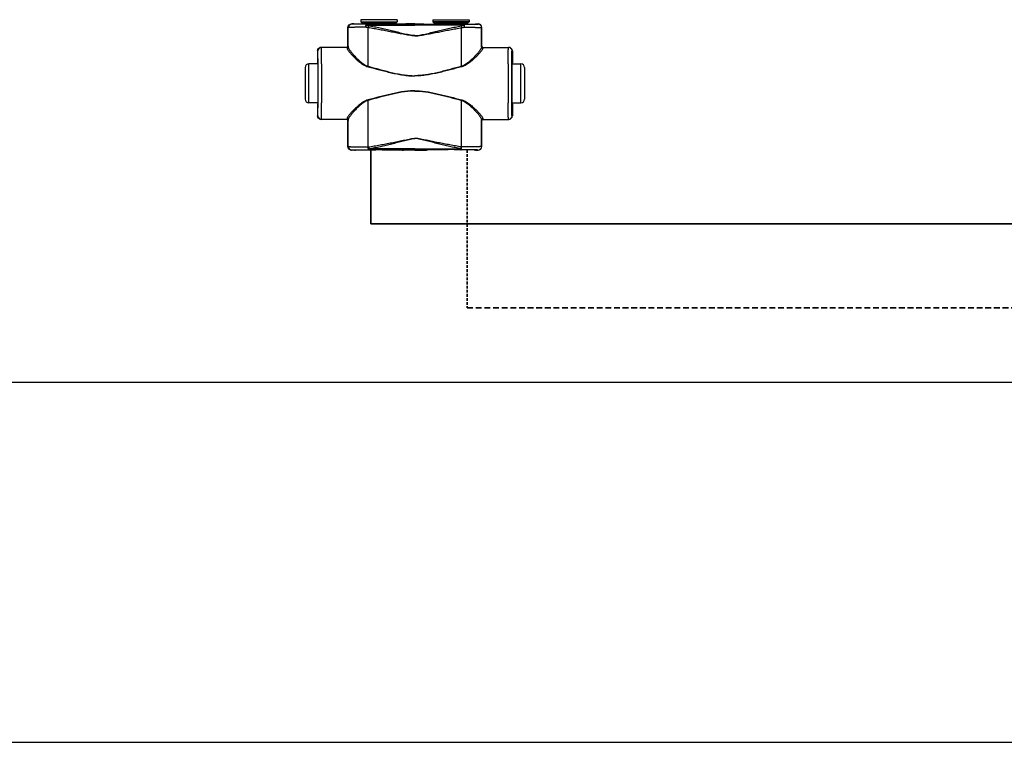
# Model space of a CAD drawing. Header units: millimetres. Extents: x 14365 to 105143, y -126377 to -22383.
# Tile 165 of 191: x 77906 to 78590, y -123757 to -123255. Entities that reach past the tile are written whole.
import ezdxf

# ---------------------------------------------------------------- set-up
doc = ezdxf.new("R2010")
doc.units = ezdxf.units.MM
doc.linetypes.add('VERDECKT', pattern=[9.525, 6.35, -3.175])
doc.linetypes.add('ČÁRKOVANÁ', pattern=[0.75, 0.5, -0.25])
for name, color, linetype, lineweight in [('UT_POTRUBI - PŘÍVOD', 1, 'Continuous', 35), ('UT_POTRUBI - ZPÁTEČKA', 5, 'ČÁRKOVANÁ', 35), ('UT_SCHÉMA_PŘÍVOD', 10, 'Continuous', 35), ('UT_SCHÉMA_ZPÁTEČKA', 172, 'VERDECKT', 35)]:
    doc.layers.add(name, color=color, linetype=linetype, lineweight=lineweight)

msp = doc.modelspace()

# ---------------------------------------------------------------- linework, layer by layer
at = {"color": 0, "linetype": 'Continuous'}
for p, q in [((78136.92, -123258.5), (78136.79, -123258.37)), ((78138.44, -123258.37), (78136.79, -123258.37)), ((78138.79, -123258.48), (78138.44, -123258.37)), ((78168.39, -123255.47), (78143.19, -123255.47)), ((78143.19, -123255.47), (78143.19, -123256.87)), ((78143.19, -123256.87), (78144.15, -123257.83)), ((78143.19, -123256.87), (78168.39, -123256.87)), ((78144.15, -123257.83), (78167.44, -123257.83)), ((78144.29, -123258.18), (78167.29, -123258.18)), ((78144.29, -123258.18), (78144.29, -123258.54)), ((78151.94, -123258.57), (78147.09, -123258.57)), ((78147.09, -123259.26), (78147.09, -123258.57)), ((78147.09, -123259.26), (78180.79, -123259.26)), ((78180.79, -123258.57), (78159.65, -123258.57)), ((78167.29, -123258.18), (78167.29, -123258.54)), ((78168.39, -123256.87), (78167.44, -123257.83)), ((78168.39, -123255.47), (78168.39, -123256.87)), ((78174.54, -123258.37), (78172.79, -123258.48)), ((78180.79, -123258.37), (78174.54, -123258.37)), ((78180.79, -123258.37), (78187.04, -123258.37)), ((78180.79, -123258.57), (78201.94, -123258.57)), ((78214.49, -123259.26), (78180.79, -123259.26)), ((78187.04, -123258.37), (78188.79, -123258.48)), ((78193.19, -123255.47), (78218.39, -123255.47)), ((78193.19, -123255.47), (78193.19, -123256.87)), ((78218.39, -123256.87), (78193.19, -123256.87)), ((78193.19, -123256.87), (78194.15, -123257.83)), ((78217.44, -123257.83), (78194.15, -123257.83)), ((78217.29, -123258.18), (78194.29, -123258.18)), ((78194.29, -123258.18), (78194.29, -123258.54)), ((78209.65, -123258.57), (78214.49, -123258.57)), ((78214.49, -123259.26), (78214.49, -123258.57)), ((78217.29, -123258.18), (78217.29, -123258.54)), ((78218.39, -123256.87), (78217.44, -123257.83)), ((78218.39, -123255.47), (78218.39, -123256.87)), ((78222.79, -123258.48), (78223.14, -123258.37)), ((78223.14, -123258.37), (78224.79, -123258.37)), ((78224.67, -123258.5), (78224.79, -123258.37)), ((78134.42, -123261), (78134.29, -123260.87)), ((78134.29, -123273.87), (78134.29, -123260.87)), ((78227.17, -123261), (78227.29, -123260.87)), ((78227.29, -123273.87), (78227.29, -123260.87)), ((78113.3, -123277.17), (78113.09, -123277.17)), ((78113.09, -123277.17), (78113.09, -123285.32)), ((78133.6, -123274.67), (78115.59, -123274.67)), ((78134.29, -123273.87), (78134.4, -123273.87)), ((78227.29, -123273.87), (78227.19, -123273.87)), ((78227.99, -123274.67), (78245.99, -123274.67)), ((78248.28, -123277.17), (78248.49, -123277.17)), ((78248.49, -123277.17), (78248.49, -123285.32)), ((78113.34, -123286.17), (78107.09, -123286.17)), ((78107.09, -123313.17), (78107.09, -123286.17)), ((78113.09, -123285.32), (78113.3, -123285.67)), ((78113.49, -123285.69), (78113.49, -123285.67)), ((78248.1, -123285.69), (78248.1, -123285.67)), ((78248.25, -123286.17), (78254.49, -123286.17)), ((78248.49, -123285.32), (78248.28, -123285.67)), ((78254.49, -123313.17), (78254.49, -123286.17)), ((78104.59, -123288.67), (78104.59, -123310.67)), ((78256.99, -123288.67), (78256.99, -123310.67)), ((78113.34, -123313.17), (78107.09, -123313.17)), ((78113.3, -123313.67), (78113.09, -123314.02)), ((78113.09, -123314.02), (78113.09, -123322.17)), ((78113.49, -123313.68), (78113.49, -123313.66)), ((78248.1, -123313.68), (78248.1, -123313.66)), ((78248.25, -123313.17), (78254.49, -123313.17)), ((78248.28, -123313.67), (78248.49, -123314.02)), ((78248.49, -123314.02), (78248.49, -123322.17)), ((78113.09, -123322.17), (78113.3, -123322.17)), ((78133.6, -123324.67), (78115.59, -123324.67)), ((78134.4, -123325.47), (78134.29, -123325.47)), ((78134.29, -123343.57), (78134.29, -123325.47)), ((78227.19, -123325.47), (78227.29, -123325.47)), ((78227.29, -123343.57), (78227.29, -123325.47)), ((78227.99, -123324.67), (78245.99, -123324.67)), ((78248.49, -123322.17), (78248.28, -123322.17)), ((78134.29, -123343.57), (78134.41, -123343.46)), ((78136.79, -123346.07), (78136.91, -123345.96)), ((78138.44, -123346.07), (78136.79, -123346.07)), ((78138.79, -123345.97), (78138.44, -123346.07)), ((78148.34, -123343.83), (78148.52, -123343.83)), ((78148.66, -123345.89), (78148.84, -123345.89)), ((78180.79, -123345.14), (78148.84, -123345.14)), ((78148.84, -123345.89), (78148.84, -123345.14)), ((78148.84, -123345.89), (78150.1, -123345.89)), ((78161.49, -123345.89), (78180.79, -123345.89)), ((78174.54, -123346.07), (78172.79, -123345.97)), ((78180.79, -123346.07), (78174.54, -123346.07)), ((78180.79, -123345.14), (78212.75, -123345.14)), ((78200.1, -123345.89), (78180.79, -123345.89)), ((78180.79, -123346.07), (78187.04, -123346.07)), ((78187.04, -123346.07), (78188.79, -123345.97)), ((78212.75, -123345.89), (78211.49, -123345.89)), ((78212.75, -123345.89), (78212.75, -123345.14)), ((78212.93, -123345.89), (78212.75, -123345.89)), ((78213.25, -123343.83), (78213.07, -123343.83)), ((78222.79, -123345.97), (78223.14, -123346.07)), ((78223.14, -123346.07), (78224.79, -123346.07)), ((78224.79, -123346.07), (78224.68, -123345.96)), ((78227.29, -123343.57), (78227.18, -123343.46))]:
    msp.add_line(p, q, dxfattribs=at)
at = {"ltscale": 8}
for p, q in [((31841.29, -123507.19), (105085.12, -123507.19)), ((31841.29, -123757.19), (105085.12, -123757.19))]:
    msp.add_line(p, q, dxfattribs=at)
at = {"color": 0, "linetype": 'Continuous'}
for centre, radius, start, end in [((78136.92, -123261), 2.5, 90.00246, 179.99754), ((78143.79, -123258.18), 0.5, 0, 45), ((78167.79, -123258.18), 0.5, 135, 180), ((78193.79, -123258.18), 0.5, 0, 45), ((78217.79, -123258.18), 0.5, 135, 180), ((78224.67, -123261), 2.5, 0.00246, 89.99754), ((78115.8, -123277.17), 2.5, 90.00225, 180.00111), ((78133.6, -123273.87), 0.8, 270.0036, 359.99724), ((78227.99, -123273.87), 0.8, 180.00276, 269.9964), ((78245.78, -123277.17), 2.5, 359.99889, 89.99775), ((78107.09, -123288.67), 2.5, 90, 180), ((75673.63, -123299.67), 2442.41, 359.68325, 0.31675), ((80687.95, -123299.67), 2442.41, 179.68325, 180.31675), ((78254.49, -123288.67), 2.5, 0, 90), ((78107.09, -123310.67), 2.5, 180, 270), ((78254.49, -123310.67), 2.5, 270, 0), ((78115.8, -123322.17), 2.5, 179.99889, 269.99775), ((78133.6, -123325.47), 0.8, 0.00276, 89.9964), ((78227.99, -123325.47), 0.8, 90.0036, 179.99724), ((78245.78, -123322.17), 2.5, 270.00225, 0.00111), ((78136.91, -123343.46), 2.5, 180.00246, 269.99754), ((78224.68, -123343.46), 2.5, 270.00246, 359.99754)]:
    msp.add_arc(centre, radius, start, end, dxfattribs=at)
at = {"color": 0, "linetype": 'Continuous', "extrusion": (0, 0, -1)}
for centre, major_axis, ratio, start_param, end_param in [((78136.79, -123260.87), (-1.77, 1.77), 0.999973, -0.785384, 0.785384), ((78155.79, -123258.48), (-17, 0), 0.005236, 4.941076, 6.283185), ((78155.79, -123258.48), (-17, 0), 0.005236, 3.141593, 4.483702), ((78115.59, -123277.17), (-2.5, 0), 0.999945, 0, 1.570796), ((78133.49, -123273.87), (-0.8, 0), 0.999986, -3.141593, -1.659157), ((78113.3, -123299.67), (0, 14), 0.010472, 0, 3.141593), ((78115.59, -123322.17), (-2.5, 0), 0.999945, -1.570796, 0), ((78133.49, -123325.47), (0.8, 0), 0.999986, -1.395381, 0), ((78136.79, -123343.57), (1.77, 1.77), 0.999973, -3.926977, -2.356208), ((78155.79, -123345.97), (-17, 0), 0.005236, 0, 1.229157), ((78155.79, -123345.97), (-17, 0), 0.005236, 1.912436, 3.141593)]:
    msp.add_ellipse(centre, major_axis=major_axis, ratio=ratio, start_param=start_param, end_param=end_param, dxfattribs=at)
at = {"color": 0, "linetype": 'Continuous'}
for centre, major_axis, ratio, start_param, end_param in [((78205.79, -123258.48), (17, 0), 0.005236, 3.141593, 4.483702), ((78205.79, -123258.48), (17, 0), 0.005236, 4.941076, 6.283185), ((78224.79, -123260.87), (1.77, 1.77), 0.999973, -0.785384, 0.785384), ((78228.09, -123273.87), (0.8, 0), 0.999986, -3.141593, -1.659157), ((78245.99, -123277.17), (2.5, 0), 0.999945, 0, 1.570796), ((78248.28, -123299.67), (0, 14), 0.010472, 0, 3.141593), ((78228.09, -123325.47), (-0.8, 0), 0.999986, -1.395381, 0), ((78245.99, -123322.17), (2.5, 0), 0.999945, -1.570796, 0), ((78205.79, -123345.97), (17, 0), 0.005236, 1.912436, 3.141593), ((78205.79, -123345.97), (17, 0), 0.005236, 0, 1.229157), ((78224.79, -123343.57), (-1.77, 1.77), 0.999973, -3.926977, -2.356208)]:
    msp.add_ellipse(centre, major_axis=major_axis, ratio=ratio, start_param=start_param, end_param=end_param, dxfattribs=at)
for points, knots in [([(78147.09, -123258.57), (78146.39, -123258.56), (78145.03, -123258.56), (78143.37, -123258.56), (78142.13, -123258.55), (78141.28, -123258.55), (78140.5, -123258.54), (78139.78, -123258.54), (78139.14, -123258.54), (78138.57, -123258.53), (78138.09, -123258.53), (78137.73, -123258.52), (78137.49, -123258.52), (78137.35, -123258.51), (78137.22, -123258.51), (78137.12, -123258.51), (78137.04, -123258.51), (78137, -123258.5), (78136.97, -123258.5), (78136.95, -123258.5), (78136.93, -123258.5), (78136.92, -123258.5), (78136.92, -123258.5), (78136.92, -123258.5)], [0, 0, 0, 0, 0.207653, 0.400343, 0.489423, 0.572844, 0.650059, 0.720565, 0.783909, 0.839692, 0.887568, 0.927242, 0.943927, 0.958477, 0.970869, 0.981088, 0.989117, 0.992306, 0.994945, 0.997032, 0.998568, 0.999554, 1, 1, 1, 1]), ([(78147.09, -123258.57), (78147, -123258.57), (78146.9, -123258.68), (78146.82, -123258.81), (78146.75, -123258.96), (78146.68, -123259.19), (78146.6, -123259.5), (78146.54, -123259.86), (78146.5, -123260.26), (78146.48, -123260.54), (78146.48, -123260.68)], [0, 0, 0, 0, 0.117156, 0.161001, 0.211236, 0.330442, 0.472834, 0.634922, 0.812344, 1, 1, 1, 1]), ([(78147.09, -123259.26), (78146.97, -123259.47), (78146.74, -123259.93), (78146.56, -123260.42), (78146.48, -123260.68)], [0, 0, 0, 0, 0.464895, 1, 1, 1, 1]), ([(78148.67, -123259.71), (78148.53, -123259.68), (78148, -123259.56), (78147.48, -123259.4), (78147.09, -123259.26)], [0, 0, 0, 0, 0.253704, 1, 1, 1, 1]), ([(78148.67, -123259.71), (78148.6, -123259.91), (78148.48, -123260.35), (78148.39, -123260.8), (78148.34, -123261.04)], [0, 0, 0, 0, 0.464569, 1, 1, 1, 1]), ([(78180.79, -123266.5), (78180.79, -123266.5), (78180.45, -123266.5), (78179.76, -123266.48), (78178.39, -123266.34), (78176.69, -123266.06), (78174.66, -123265.64), (78172.65, -123265.18), (78170.64, -123264.71), (78167.97, -123264.07), (78164.64, -123263.27), (78160.64, -123262.33), (78156.65, -123261.41), (78152.66, -123260.53), (78150, -123259.98), (78148.67, -123259.71)], [0.499995, 0.499995, 0.499995, 0.499995, 0.4999958, 0.5157333, 0.5314718, 0.5629204, 0.5943483, 0.6257534, 0.6571339, 0.6884877, 0.7511054, 0.813586, 0.8759088, 0.9380534, 1, 1, 1, 1]), ([(78159.65, -123258.57), (78159.01, -123258.57), (78157.73, -123258.59), (78155.79, -123258.61), (78153.86, -123258.59), (78152.58, -123258.57), (78151.94, -123258.57)], [0, 0, 0, 0, 0.248355, 0.5, 0.751645, 1, 1, 1, 1]), ([(78180.79, -123266.5), (78180.79, -123266.5), (78181.14, -123266.5), (78181.83, -123266.48), (78183.2, -123266.34), (78184.9, -123266.06), (78186.92, -123265.64), (78188.94, -123265.18), (78190.95, -123264.71), (78193.62, -123264.07), (78196.95, -123263.27), (78200.95, -123262.33), (78204.94, -123261.41), (78208.93, -123260.53), (78211.59, -123259.98), (78212.92, -123259.71)], [0.499995, 0.499995, 0.499995, 0.499995, 0.4999958, 0.5157333, 0.5314718, 0.5629204, 0.5943483, 0.6257534, 0.6571339, 0.6884877, 0.7511054, 0.813586, 0.8759088, 0.9380534, 1, 1, 1, 1]), ([(78201.94, -123258.57), (78202.58, -123258.57), (78203.86, -123258.59), (78205.79, -123258.61), (78207.73, -123258.59), (78209.01, -123258.57), (78209.65, -123258.57)], [0, 0, 0, 0, 0.248355, 0.5, 0.751645, 1, 1, 1, 1]), ([(78212.92, -123259.71), (78213.06, -123259.68), (78213.59, -123259.56), (78214.11, -123259.4), (78214.49, -123259.26)], [0, 0, 0, 0, 0.253704, 1, 1, 1, 1]), ([(78212.92, -123259.71), (78212.99, -123259.91), (78213.11, -123260.35), (78213.2, -123260.8), (78213.25, -123261.04)], [0, 0, 0, 0, 0.464569, 1, 1, 1, 1]), ([(78214.49, -123258.57), (78215.2, -123258.56), (78216.56, -123258.56), (78218.22, -123258.56), (78219.46, -123258.55), (78220.3, -123258.55), (78221.09, -123258.54), (78221.8, -123258.54), (78222.45, -123258.54), (78223.01, -123258.53), (78223.5, -123258.53), (78223.85, -123258.52), (78224.09, -123258.52), (78224.24, -123258.51), (78224.37, -123258.51), (78224.47, -123258.51), (78224.55, -123258.51), (78224.59, -123258.5), (78224.62, -123258.5), (78224.64, -123258.5), (78224.66, -123258.5), (78224.67, -123258.5), (78224.67, -123258.5), (78224.67, -123258.5)], [0, 0, 0, 0, 0.207653, 0.400343, 0.489423, 0.572844, 0.650059, 0.720565, 0.783909, 0.839692, 0.887568, 0.927242, 0.943927, 0.958477, 0.970869, 0.981088, 0.989117, 0.992306, 0.994945, 0.997032, 0.998568, 0.999554, 1, 1, 1, 1]), ([(78214.49, -123258.57), (78214.58, -123258.57), (78214.69, -123258.68), (78214.76, -123258.81), (78214.83, -123258.96), (78214.91, -123259.19), (78214.98, -123259.5), (78215.04, -123259.86), (78215.09, -123260.26), (78215.1, -123260.54), (78215.11, -123260.68)], [0, 0, 0, 0, 0.117156, 0.161001, 0.211236, 0.330442, 0.472834, 0.634922, 0.812344, 1, 1, 1, 1]), ([(78214.49, -123259.26), (78214.62, -123259.47), (78214.85, -123259.93), (78215.03, -123260.42), (78215.11, -123260.68)], [0, 0, 0, 0, 0.464895, 1, 1, 1, 1]), ([(78146.48, -123260.68), (78145.64, -123260.69), (78144.04, -123260.7), (78142.07, -123260.72), (78140.6, -123260.74), (78139.6, -123260.76), (78138.67, -123260.77), (78137.82, -123260.79), (78137.06, -123260.81), (78136.39, -123260.84), (78135.81, -123260.86), (78135.39, -123260.88), (78135.1, -123260.9), (78134.93, -123260.91), (78134.78, -123260.93), (78134.65, -123260.94), (78134.56, -123260.95), (78134.48, -123260.97), (78134.44, -123260.98), (78134.42, -123260.99), (78134.42, -123261)], [0, 0, 0, 0, 0.207034, 0.39928, 0.488214, 0.57154, 0.648707, 0.71921, 0.782588, 0.838437, 0.886403, 0.926186, 0.942933, 0.957549, 0.970012, 0.98031, 0.988432, 0.994377, 0.998178, 1, 1, 1, 1]), ([(78134.43, -123274.41), (78134.43, -123273.29), (78134.42, -123268.82), (78134.42, -123264.35), (78134.42, -123261)], [0, 0, 0, 0, 0.250733, 1, 1, 1, 1]), ([(78148.34, -123261.04), (78148.18, -123261.02), (78147.56, -123260.93), (78146.94, -123260.8), (78146.48, -123260.68)], [0, 0, 0, 0, 0.252579, 1, 1, 1, 1]), ([(78180.79, -123266.68), (78180.79, -123266.68), (78180.1, -123266.68), (78178.72, -123266.6), (78176.67, -123266.32), (78174.64, -123265.97), (78171.93, -123265.47), (78168.55, -123264.8), (78164.5, -123264.01), (78160.46, -123263.22), (78156.42, -123262.46), (78152.38, -123261.73), (78149.69, -123261.27), (78148.34, -123261.04)], [0.5000015, 0.5000015, 0.5000015, 0.5000015, 0.500002, 0.5313979, 0.5627848, 0.5941575, 0.6255147, 0.6881766, 0.7507583, 0.8132458, 0.8756245, 0.9378805, 1, 1, 1, 1]), ([(78148.36, -123287.82), (78148.36, -123285.58), (78148.35, -123276.65), (78148.35, -123267.73), (78148.34, -123261.04)], [0, 0, 0, 0, 0.250952, 1, 1, 1, 1]), ([(78180.79, -123266.68), (78180.79, -123266.68), (78181.48, -123266.68), (78182.86, -123266.6), (78184.91, -123266.32), (78186.95, -123265.97), (78189.66, -123265.47), (78193.04, -123264.8), (78197.09, -123264.01), (78201.13, -123263.22), (78205.17, -123262.46), (78209.21, -123261.73), (78211.9, -123261.27), (78213.25, -123261.04)], [0.5000015, 0.5000015, 0.5000015, 0.5000015, 0.500002, 0.5313979, 0.5627848, 0.5941575, 0.6255147, 0.6881766, 0.7507583, 0.8132458, 0.8756245, 0.9378805, 1, 1, 1, 1]), ([(78213.23, -123287.82), (78213.23, -123285.58), (78213.24, -123276.65), (78213.24, -123267.73), (78213.25, -123261.04)], [0, 0, 0, 0, 0.250952, 1, 1, 1, 1]), ([(78213.25, -123261.04), (78213.41, -123261.02), (78214.03, -123260.93), (78214.65, -123260.8), (78215.11, -123260.68)], [0, 0, 0, 0, 0.252579, 1, 1, 1, 1]), ([(78215.11, -123260.68), (78215.94, -123260.69), (78217.55, -123260.7), (78219.52, -123260.72), (78220.98, -123260.74), (78221.99, -123260.76), (78222.92, -123260.77), (78223.77, -123260.79), (78224.53, -123260.81), (78225.2, -123260.84), (78225.78, -123260.86), (78226.2, -123260.88), (78226.49, -123260.9), (78226.66, -123260.91), (78226.81, -123260.93), (78226.94, -123260.94), (78227.03, -123260.95), (78227.1, -123260.97), (78227.15, -123260.98), (78227.17, -123260.99), (78227.17, -123261)], [0, 0, 0, 0, 0.207034, 0.39928, 0.488214, 0.57154, 0.648707, 0.71921, 0.782588, 0.838437, 0.886403, 0.926186, 0.942933, 0.957549, 0.970012, 0.98031, 0.988432, 0.994377, 0.998178, 1, 1, 1, 1]), ([(78227.16, -123274.41), (78227.16, -123273.29), (78227.17, -123268.82), (78227.17, -123264.35), (78227.17, -123261)], [0, 0, 0, 0, 0.250733, 1, 1, 1, 1]), ([(78113.49, -123285.67), (78113.48, -123285.04), (78113.47, -123283.85), (78113.46, -123282.41), (78113.44, -123281.36), (78113.43, -123280.65), (78113.42, -123280.01), (78113.41, -123279.43), (78113.39, -123278.91), (78113.38, -123278.46), (78113.37, -123278.08), (78113.36, -123277.8), (78113.35, -123277.61), (78113.34, -123277.5), (78113.34, -123277.4), (78113.33, -123277.32), (78113.32, -123277.26), (78113.32, -123277.21), (78113.31, -123277.19), (78113.31, -123277.17), (78113.3, -123277.17)], [0, 0, 0, 0, 0.221931, 0.420259, 0.509783, 0.592499, 0.668149, 0.736495, 0.797321, 0.850436, 0.895675, 0.932895, 0.948462, 0.961984, 0.973451, 0.982856, 0.990196, 0.99547, 0.998697, 1, 1, 1, 1]), ([(78116, -123286.17), (78116, -123285.33), (78115.99, -123283.74), (78115.97, -123281.8), (78115.95, -123280.38), (78115.94, -123279.43), (78115.93, -123278.55), (78115.92, -123277.76), (78115.9, -123277.06), (78115.89, -123276.44), (78115.88, -123275.92), (78115.87, -123275.54), (78115.86, -123275.28), (78115.85, -123275.12), (78115.84, -123274.99), (78115.83, -123274.88), (78115.83, -123274.79), (78115.82, -123274.73), (78115.81, -123274.69), (78115.81, -123274.68), (78115.81, -123274.67), (78115.8, -123274.67)], [0, 0, 0, 0, 0.218984, 0.416191, 0.505653, 0.588551, 0.664564, 0.733396, 0.794781, 0.848478, 0.894279, 0.932006, 0.947796, 0.961515, 0.973152, 0.982695, 0.990138, 0.995479, 0.998726, 0.999584, 1, 1, 1, 1]), ([(78133.6, -123274.67), (78133.6, -123274.67), (78133.6, -123274.68), (78133.6, -123274.68), (78133.6, -123274.69), (78133.61, -123274.72), (78133.61, -123274.75), (78133.61, -123274.81), (78133.62, -123274.88), (78133.62, -123274.97), (78133.62, -123275.08), (78133.63, -123275.15), (78133.63, -123275.19)], [0, 0, 0, 0, 0.005122, 0.017304, 0.037118, 0.064661, 0.143035, 0.252499, 0.393016, 0.564526, 0.766907, 1, 1, 1, 1]), ([(78134.43, -123274.41), (78134.43, -123274.51), (78134.38, -123274.72), (78134.21, -123274.98), (78133.94, -123275.15), (78133.73, -123275.19), (78133.63, -123275.19)], [0, 0, 0, 0, 0.247572, 0.496581, 0.747591, 1, 1, 1, 1]), ([(78133.63, -123275.19), (78133.63, -123275.26), (78133.65, -123275.4), (78133.72, -123275.62), (78133.83, -123275.87), (78134.04, -123276.26), (78134.4, -123276.8), (78134.93, -123277.5), (78135.57, -123278.29), (78136.61, -123279.47), (78138.11, -123281.05), (78140.15, -123283.02), (78142.06, -123284.66), (78143.76, -123285.92), (78145.62, -123287.13), (78147.16, -123287.86), (78148.25, -123288.15)], [0, 0, 0, 0, 0.009694, 0.02127, 0.034861, 0.050494, 0.087694, 0.13227, 0.183417, 0.240322, 0.368483, 0.511765, 0.666448, 0.747227, 0.829948, 1, 1, 1, 1]), ([(78134.4, -123273.87), (78134.4, -123273.87), (78134.4, -123273.88), (78134.4, -123273.88), (78134.4, -123273.89), (78134.41, -123273.92), (78134.41, -123273.96), (78134.41, -123274.01), (78134.42, -123274.09), (78134.42, -123274.18), (78134.42, -123274.29), (78134.43, -123274.37), (78134.43, -123274.41)], [0, 0, 0, 0, 0.005057, 0.017214, 0.037015, 0.06455, 0.142921, 0.252392, 0.392925, 0.564459, 0.766871, 1, 1, 1, 1]), ([(78134.43, -123274.41), (78134.43, -123274.48), (78134.45, -123274.62), (78134.52, -123274.86), (78134.62, -123275.11), (78134.82, -123275.52), (78135.15, -123276.08), (78135.65, -123276.81), (78136.26, -123277.62), (78137.24, -123278.83), (78138.65, -123280.45), (78140.58, -123282.47), (78142.4, -123284.16), (78144.01, -123285.48), (78145.79, -123286.74), (78147.29, -123287.51), (78148.36, -123287.82)], [0, 0, 0, 0, 0.010286, 0.022433, 0.036551, 0.052653, 0.090607, 0.135698, 0.187142, 0.244158, 0.372094, 0.514728, 0.6685, 0.748767, 0.830965, 1, 1, 1, 1]), ([(78227.16, -123274.41), (78227.16, -123274.48), (78227.14, -123274.62), (78227.07, -123274.86), (78226.97, -123275.11), (78226.77, -123275.52), (78226.43, -123276.08), (78225.93, -123276.81), (78225.33, -123277.62), (78224.35, -123278.83), (78222.93, -123280.45), (78221, -123282.47), (78219.19, -123284.16), (78217.57, -123285.48), (78215.8, -123286.74), (78214.3, -123287.51), (78213.23, -123287.82)], [0, 0, 0, 0, 0.010286, 0.022433, 0.036551, 0.052653, 0.090607, 0.135698, 0.187142, 0.244158, 0.372094, 0.514728, 0.6685, 0.748767, 0.830965, 1, 1, 1, 1]), ([(78227.96, -123275.19), (78227.96, -123275.26), (78227.94, -123275.4), (78227.87, -123275.62), (78227.76, -123275.87), (78227.55, -123276.26), (78227.19, -123276.8), (78226.66, -123277.5), (78226.02, -123278.29), (78224.98, -123279.47), (78223.48, -123281.05), (78221.44, -123283.02), (78219.53, -123284.66), (78217.83, -123285.92), (78215.97, -123287.13), (78214.43, -123287.86), (78213.34, -123288.15)], [0, 0, 0, 0, 0.009694, 0.02127, 0.034861, 0.050494, 0.087694, 0.13227, 0.183417, 0.240322, 0.368483, 0.511765, 0.666448, 0.747227, 0.829948, 1, 1, 1, 1]), ([(78227.19, -123273.87), (78227.19, -123273.87), (78227.19, -123273.88), (78227.19, -123273.88), (78227.18, -123273.89), (78227.18, -123273.92), (78227.18, -123273.96), (78227.18, -123274.01), (78227.17, -123274.09), (78227.17, -123274.18), (78227.17, -123274.29), (78227.16, -123274.37), (78227.16, -123274.41)], [0, 0, 0, 0, 0.005057, 0.017214, 0.037015, 0.06455, 0.142921, 0.252392, 0.392925, 0.564459, 0.766871, 1, 1, 1, 1]), ([(78227.16, -123274.41), (78227.16, -123274.51), (78227.2, -123274.72), (78227.38, -123274.98), (78227.65, -123275.15), (78227.86, -123275.19), (78227.96, -123275.19)], [0, 0, 0, 0, 0.247572, 0.496581, 0.747591, 1, 1, 1, 1]), ([(78227.99, -123274.67), (78227.99, -123274.67), (78227.99, -123274.68), (78227.99, -123274.68), (78227.98, -123274.69), (78227.98, -123274.72), (78227.98, -123274.75), (78227.98, -123274.81), (78227.97, -123274.88), (78227.97, -123274.97), (78227.97, -123275.08), (78227.96, -123275.15), (78227.96, -123275.19)], [0, 0, 0, 0, 0.005122, 0.017304, 0.037118, 0.064661, 0.143035, 0.252499, 0.393016, 0.564526, 0.766907, 1, 1, 1, 1]), ([(78245.59, -123286.17), (78245.59, -123285.33), (78245.6, -123283.74), (78245.62, -123281.8), (78245.63, -123280.38), (78245.65, -123279.43), (78245.66, -123278.55), (78245.67, -123277.76), (78245.68, -123277.06), (78245.7, -123276.44), (78245.71, -123275.92), (78245.72, -123275.54), (78245.73, -123275.28), (78245.74, -123275.12), (78245.75, -123274.99), (78245.75, -123274.88), (78245.76, -123274.79), (78245.77, -123274.73), (78245.77, -123274.69), (78245.78, -123274.68), (78245.78, -123274.67), (78245.78, -123274.67)], [0, 0, 0, 0, 0.218984, 0.416191, 0.505653, 0.588551, 0.664564, 0.733396, 0.794781, 0.848478, 0.894279, 0.932006, 0.947796, 0.961515, 0.973152, 0.982695, 0.990138, 0.995479, 0.998726, 0.999584, 1, 1, 1, 1]), ([(78248.1, -123285.67), (78248.11, -123285.04), (78248.12, -123283.85), (78248.13, -123282.41), (78248.15, -123281.36), (78248.16, -123280.65), (78248.17, -123280.01), (78248.18, -123279.43), (78248.19, -123278.91), (78248.21, -123278.46), (78248.22, -123278.08), (78248.23, -123277.8), (78248.24, -123277.61), (78248.24, -123277.5), (78248.25, -123277.4), (78248.26, -123277.32), (78248.26, -123277.26), (78248.27, -123277.21), (78248.28, -123277.19), (78248.28, -123277.17), (78248.28, -123277.17)], [0, 0, 0, 0, 0.221931, 0.420259, 0.509783, 0.592499, 0.668149, 0.736495, 0.797321, 0.850436, 0.895675, 0.932895, 0.948462, 0.961984, 0.973451, 0.982856, 0.990196, 0.99547, 0.998697, 1, 1, 1, 1]), ([(78113.49, -123313.66), (78113.51, -123311.47), (78113.53, -123306.81), (78113.54, -123299.68), (78113.53, -123292.54), (78113.51, -123287.88), (78113.49, -123285.69)], [0, 0, 0, 0, 0.235226, 0.499987, 0.764754, 1, 1, 1, 1]), ([(78248.1, -123313.66), (78248.08, -123311.47), (78248.06, -123306.81), (78248.04, -123299.68), (78248.06, -123292.54), (78248.08, -123287.88), (78248.1, -123285.69)], [0, 0, 0, 0, 0.235226, 0.499987, 0.764754, 1, 1, 1, 1]), ([(78148.36, -123287.82), (78148.35, -123287.85), (78148.32, -123287.96), (78148.28, -123288.07), (78148.25, -123288.15)], [0, 0, 0, 0, 0.258378, 1, 1, 1, 1]), ([(78148.25, -123288.15), (78150.92, -123288.87), (78154.92, -123289.94), (78160.27, -123291.31), (78164.32, -123292.28), (78168.38, -123293.16), (78172.48, -123293.89), (78175.93, -123294.3), (78178.71, -123294.48), (78180.1, -123294.51), (78180.79, -123294.51), (78180.79, -123294.51)], [0, 0, 0, 0, 0.1245061, 0.1869228, 0.2494269, 0.3120016, 0.3746311, 0.4372993, 0.4686472, 0.4999998, 0.5, 0.5, 0.5, 0.5]), ([(78148.36, -123287.82), (78151.01, -123288.56), (78154.99, -123289.66), (78160.33, -123291.07), (78164.36, -123292.07), (78168.41, -123292.97), (78172.5, -123293.72), (78175.94, -123294.15), (78178.71, -123294.33), (78180.1, -123294.36), (78180.79, -123294.36), (78180.79, -123294.36)], [0, 0, 0, 0, 0.1244767, 0.1868883, 0.2493924, 0.3119715, 0.3746087, 0.437287, 0.4686409, 0.4999998, 0.5, 0.5, 0.5, 0.5]), ([(78213.23, -123287.82), (78210.58, -123288.56), (78206.59, -123289.66), (78201.26, -123291.07), (78197.23, -123292.07), (78193.18, -123292.97), (78189.09, -123293.72), (78185.64, -123294.15), (78182.88, -123294.33), (78181.49, -123294.36), (78180.79, -123294.36), (78180.79, -123294.36)], [0, 0, 0, 0, 0.1244767, 0.1868883, 0.2493924, 0.3119715, 0.3746087, 0.437287, 0.4686409, 0.4999998, 0.5, 0.5, 0.5, 0.5]), ([(78213.34, -123288.15), (78210.67, -123288.87), (78206.67, -123289.94), (78201.31, -123291.31), (78197.27, -123292.28), (78193.2, -123293.16), (78189.1, -123293.89), (78185.65, -123294.3), (78182.88, -123294.48), (78181.49, -123294.51), (78180.79, -123294.51), (78180.79, -123294.51)], [0, 0, 0, 0, 0.1245061, 0.1869228, 0.2494269, 0.3120016, 0.3746311, 0.4372993, 0.4686472, 0.4999998, 0.5, 0.5, 0.5, 0.5]), ([(78213.23, -123287.82), (78213.24, -123287.85), (78213.27, -123287.96), (78213.31, -123288.07), (78213.34, -123288.15)], [0, 0, 0, 0, 0.258378, 1, 1, 1, 1]), ([(78180.79, -123304.84), (78179.4, -123304.84), (78176.62, -123304.96), (78172.48, -123305.46), (78168.38, -123306.19), (78164.32, -123307.07), (78160.27, -123308.04), (78154.92, -123309.41), (78150.92, -123310.48), (78148.25, -123311.2)], [0.5, 0.5, 0.5, 0.5, 0.5626889, 0.6253582, 0.6879892, 0.7505657, 0.8130716, 0.8754902, 1, 1, 1, 1]), ([(78180.79, -123304.99), (78179.41, -123304.99), (78176.63, -123305.11), (78172.5, -123305.63), (78168.41, -123306.38), (78164.36, -123307.28), (78160.33, -123308.28), (78154.99, -123309.69), (78151.01, -123310.79), (78148.36, -123311.53)], [0.5, 0.5, 0.5, 0.5, 0.5627005, 0.6253799, 0.6880187, 0.7505997, 0.8131057, 0.8755193, 1, 1, 1, 1]), ([(78180.79, -123304.84), (78182.18, -123304.84), (78184.96, -123304.96), (78189.1, -123305.46), (78193.2, -123306.19), (78197.27, -123307.07), (78201.31, -123308.04), (78206.67, -123309.41), (78210.67, -123310.48), (78213.34, -123311.2)], [0.5, 0.5, 0.5, 0.5, 0.5626889, 0.6253582, 0.6879892, 0.7505657, 0.8130716, 0.8754902, 1, 1, 1, 1]), ([(78180.79, -123304.99), (78182.18, -123304.99), (78184.96, -123305.11), (78189.09, -123305.63), (78193.18, -123306.38), (78197.23, -123307.28), (78201.26, -123308.28), (78206.59, -123309.69), (78210.58, -123310.79), (78213.23, -123311.53)], [0.5, 0.5, 0.5, 0.5, 0.5627005, 0.6253799, 0.6880187, 0.7505997, 0.8131057, 0.8755193, 1, 1, 1, 1]), ([(78113.3, -123322.17), (78113.31, -123322.17), (78113.31, -123322.16), (78113.32, -123322.13), (78113.32, -123322.09), (78113.33, -123322.03), (78113.34, -123321.95), (78113.34, -123321.85), (78113.35, -123321.73), (78113.36, -123321.55), (78113.37, -123321.27), (78113.38, -123320.88), (78113.39, -123320.43), (78113.41, -123319.92), (78113.42, -123319.34), (78113.43, -123318.69), (78113.44, -123317.99), (78113.46, -123316.94), (78113.47, -123315.5), (78113.48, -123314.3), (78113.49, -123313.68)], [0, 0, 0, 0, 0.001303, 0.00453, 0.009804, 0.017144, 0.026549, 0.038016, 0.051538, 0.067105, 0.104325, 0.149564, 0.202679, 0.263505, 0.331851, 0.407501, 0.490217, 0.579741, 0.778069, 1, 1, 1, 1]), ([(78115.8, -123324.67), (78115.81, -123324.67), (78115.81, -123324.67), (78115.81, -123324.65), (78115.82, -123324.62), (78115.83, -123324.56), (78115.83, -123324.47), (78115.84, -123324.36), (78115.85, -123324.23), (78115.86, -123324.07), (78115.87, -123323.81), (78115.88, -123323.43), (78115.89, -123322.91), (78115.9, -123322.29), (78115.92, -123321.58), (78115.93, -123320.79), (78115.94, -123319.92), (78115.95, -123318.97), (78115.97, -123317.55), (78115.99, -123315.61), (78116, -123314.02), (78116, -123313.18)], [0, 0, 0, 0, 0.000416, 0.001274, 0.004521, 0.009862, 0.017305, 0.026849, 0.038485, 0.052204, 0.067994, 0.105721, 0.151522, 0.205219, 0.266604, 0.335437, 0.411449, 0.494347, 0.58381, 0.781016, 1, 1, 1, 1]), ([(78148.25, -123311.2), (78147.16, -123311.49), (78145.62, -123312.22), (78143.76, -123313.43), (78142.06, -123314.69), (78140.15, -123316.33), (78138.11, -123318.3), (78136.61, -123319.88), (78135.57, -123321.06), (78134.93, -123321.84), (78134.4, -123322.55), (78134.04, -123323.09), (78133.83, -123323.48), (78133.72, -123323.73), (78133.65, -123323.95), (78133.63, -123324.09), (78133.63, -123324.16)], [0, 0, 0, 0, 0.170052, 0.252774, 0.333553, 0.488235, 0.631517, 0.759678, 0.816583, 0.86773, 0.912306, 0.949506, 0.965139, 0.978731, 0.990306, 1, 1, 1, 1]), ([(78148.36, -123311.53), (78147.29, -123311.84), (78145.79, -123312.61), (78144.01, -123313.87), (78142.4, -123315.18), (78140.58, -123316.88), (78138.65, -123318.89), (78137.24, -123320.52), (78136.26, -123321.73), (78135.65, -123322.54), (78135.15, -123323.27), (78134.82, -123323.83), (78134.62, -123324.23), (78134.52, -123324.49), (78134.45, -123324.72), (78134.43, -123324.87), (78134.43, -123324.94)], [0, 0, 0, 0, 0.169036, 0.251233, 0.3315, 0.485272, 0.627906, 0.755842, 0.812858, 0.864302, 0.909393, 0.947347, 0.963449, 0.977567, 0.989714, 1, 1, 1, 1]), ([(78148.36, -123311.53), (78148.35, -123311.5), (78148.32, -123311.39), (78148.28, -123311.28), (78148.25, -123311.2)], [0, 0, 0, 0, 0.258378, 1, 1, 1, 1]), ([(78148.34, -123343.83), (78148.34, -123341.15), (78148.35, -123330.39), (78148.35, -123319.62), (78148.36, -123311.53)], [0, 0, 0, 0, 0.248459, 1, 1, 1, 1]), ([(78213.23, -123311.53), (78213.24, -123311.5), (78213.27, -123311.39), (78213.31, -123311.28), (78213.34, -123311.2)], [0, 0, 0, 0, 0.258378, 1, 1, 1, 1]), ([(78213.23, -123311.53), (78214.3, -123311.84), (78215.8, -123312.61), (78217.57, -123313.87), (78219.19, -123315.18), (78221, -123316.88), (78222.93, -123318.89), (78224.35, -123320.52), (78225.33, -123321.73), (78225.93, -123322.54), (78226.43, -123323.27), (78226.77, -123323.83), (78226.97, -123324.23), (78227.07, -123324.49), (78227.14, -123324.72), (78227.16, -123324.87), (78227.16, -123324.94)], [0, 0, 0, 0, 0.169036, 0.251233, 0.3315, 0.485272, 0.627906, 0.755842, 0.812858, 0.864302, 0.909393, 0.947347, 0.963449, 0.977567, 0.989714, 1, 1, 1, 1]), ([(78213.25, -123343.83), (78213.25, -123341.15), (78213.24, -123330.39), (78213.23, -123319.62), (78213.23, -123311.53)], [0, 0, 0, 0, 0.248459, 1, 1, 1, 1]), ([(78213.34, -123311.2), (78214.43, -123311.49), (78215.97, -123312.22), (78217.83, -123313.43), (78219.53, -123314.69), (78221.44, -123316.33), (78223.48, -123318.3), (78224.98, -123319.88), (78226.02, -123321.06), (78226.66, -123321.84), (78227.19, -123322.55), (78227.55, -123323.09), (78227.76, -123323.48), (78227.87, -123323.73), (78227.94, -123323.95), (78227.96, -123324.09), (78227.96, -123324.16)], [0, 0, 0, 0, 0.170052, 0.252774, 0.333553, 0.488235, 0.631517, 0.759678, 0.816583, 0.86773, 0.912306, 0.949506, 0.965139, 0.978731, 0.990306, 1, 1, 1, 1]), ([(78245.78, -123324.67), (78245.78, -123324.67), (78245.78, -123324.67), (78245.77, -123324.65), (78245.77, -123324.62), (78245.76, -123324.56), (78245.75, -123324.47), (78245.75, -123324.36), (78245.74, -123324.23), (78245.73, -123324.07), (78245.72, -123323.81), (78245.71, -123323.43), (78245.7, -123322.91), (78245.68, -123322.29), (78245.67, -123321.58), (78245.66, -123320.79), (78245.65, -123319.92), (78245.63, -123318.97), (78245.62, -123317.55), (78245.6, -123315.61), (78245.59, -123314.02), (78245.59, -123313.18)], [0, 0, 0, 0, 0.000416, 0.001274, 0.004521, 0.009862, 0.017305, 0.026849, 0.038485, 0.052204, 0.067994, 0.105721, 0.151522, 0.205219, 0.266604, 0.335437, 0.411449, 0.494347, 0.58381, 0.781016, 1, 1, 1, 1]), ([(78248.28, -123322.17), (78248.28, -123322.17), (78248.28, -123322.16), (78248.27, -123322.13), (78248.26, -123322.09), (78248.26, -123322.03), (78248.25, -123321.95), (78248.24, -123321.85), (78248.24, -123321.73), (78248.23, -123321.55), (78248.22, -123321.27), (78248.21, -123320.88), (78248.19, -123320.43), (78248.18, -123319.92), (78248.17, -123319.34), (78248.16, -123318.69), (78248.15, -123317.99), (78248.13, -123316.94), (78248.12, -123315.5), (78248.11, -123314.3), (78248.1, -123313.68)], [0, 0, 0, 0, 0.001303, 0.00453, 0.009804, 0.017144, 0.026549, 0.038016, 0.051538, 0.067105, 0.104325, 0.149564, 0.202679, 0.263505, 0.331851, 0.407501, 0.490217, 0.579741, 0.778069, 1, 1, 1, 1]), ([(78133.63, -123324.16), (78133.63, -123324.2), (78133.62, -123324.27), (78133.62, -123324.38), (78133.62, -123324.47), (78133.61, -123324.54), (78133.61, -123324.6), (78133.61, -123324.63), (78133.6, -123324.65), (78133.6, -123324.66), (78133.6, -123324.67), (78133.6, -123324.67), (78133.6, -123324.67)], [0, 0, 0, 0, 0.233093, 0.435474, 0.606984, 0.747501, 0.856965, 0.935339, 0.962882, 0.982696, 0.994878, 1, 1, 1, 1]), ([(78134.43, -123324.94), (78134.43, -123324.84), (78134.38, -123324.63), (78134.21, -123324.37), (78133.94, -123324.2), (78133.73, -123324.16), (78133.63, -123324.16)], [0, 0, 0, 0, 0.247572, 0.496581, 0.747591, 1, 1, 1, 1]), ([(78134.43, -123324.94), (78134.43, -123324.98), (78134.42, -123325.06), (78134.42, -123325.17), (78134.42, -123325.26), (78134.41, -123325.33), (78134.41, -123325.39), (78134.41, -123325.43), (78134.4, -123325.45), (78134.4, -123325.46), (78134.4, -123325.47), (78134.4, -123325.47), (78134.4, -123325.47)], [0, 0, 0, 0, 0.23313, 0.435541, 0.607074, 0.747608, 0.857079, 0.93545, 0.962985, 0.982786, 0.994943, 1, 1, 1, 1]), ([(78134.41, -123343.46), (78134.41, -123341.92), (78134.42, -123335.75), (78134.42, -123329.58), (78134.43, -123324.94)], [0, 0, 0, 0, 0.248801, 1, 1, 1, 1]), ([(78227.16, -123324.94), (78227.16, -123324.84), (78227.2, -123324.63), (78227.38, -123324.37), (78227.65, -123324.2), (78227.86, -123324.16), (78227.96, -123324.16)], [0, 0, 0, 0, 0.247572, 0.496581, 0.747591, 1, 1, 1, 1]), ([(78227.18, -123343.46), (78227.17, -123341.92), (78227.17, -123335.75), (78227.16, -123329.58), (78227.16, -123324.94)], [0, 0, 0, 0, 0.248801, 1, 1, 1, 1]), ([(78227.16, -123324.94), (78227.16, -123324.98), (78227.17, -123325.06), (78227.17, -123325.17), (78227.17, -123325.26), (78227.18, -123325.33), (78227.18, -123325.39), (78227.18, -123325.43), (78227.18, -123325.45), (78227.19, -123325.46), (78227.19, -123325.47), (78227.19, -123325.47), (78227.19, -123325.47)], [0, 0, 0, 0, 0.23313, 0.435541, 0.607074, 0.747608, 0.857079, 0.93545, 0.962985, 0.982786, 0.994943, 1, 1, 1, 1]), ([(78227.96, -123324.16), (78227.96, -123324.2), (78227.97, -123324.27), (78227.97, -123324.38), (78227.97, -123324.47), (78227.98, -123324.54), (78227.98, -123324.6), (78227.98, -123324.63), (78227.98, -123324.65), (78227.99, -123324.66), (78227.99, -123324.67), (78227.99, -123324.67), (78227.99, -123324.67)], [0, 0, 0, 0, 0.233093, 0.435474, 0.606984, 0.747501, 0.856965, 0.935339, 0.962882, 0.982696, 0.994878, 1, 1, 1, 1]), ([(78148.52, -123343.83), (78149.86, -123343.61), (78152.54, -123343.15), (78156.57, -123342.42), (78160.59, -123341.66), (78163.95, -123341), (78166.63, -123340.47), (78168.65, -123340.06), (78170.66, -123339.64), (78172.68, -123339.23), (78174.7, -123338.81), (78176.38, -123338.47), (78177.73, -123338.21), (78179.08, -123337.96), (78180.11, -123337.82), (78180.79, -123337.82)], [0, 0, 0, 0, 0.0621172, 0.1243716, 0.1867502, 0.2492392, 0.2805207, 0.3118245, 0.3431487, 0.3744915, 0.4058513, 0.4372266, 0.4529199, 0.4686172, 0.5, 0.5, 0.5, 0.5]), ([(78148.84, -123345.14), (78150.17, -123344.87), (78152.82, -123344.32), (78156.8, -123343.44), (78160.78, -123342.53), (78164.1, -123341.74), (78166.76, -123341.09), (78168.75, -123340.6), (78170.74, -123340.1), (78172.74, -123339.6), (78174.74, -123339.1), (78176.4, -123338.68), (78177.74, -123338.37), (78179.08, -123338.07), (78180.11, -123337.9), (78180.79, -123337.9)], [0, 0, 0, 0, 0.0619437, 0.1240868, 0.1864104, 0.2488944, 0.2801902, 0.3115184, 0.3428764, 0.3742614, 0.4056711, 0.4371032, 0.4528275, 0.4685577, 0.5, 0.5, 0.5, 0.5]), ([(78213.07, -123343.83), (78211.73, -123343.61), (78209.05, -123343.15), (78205.02, -123342.42), (78201, -123341.66), (78197.64, -123341), (78194.96, -123340.47), (78192.94, -123340.06), (78190.93, -123339.64), (78188.91, -123339.23), (78186.89, -123338.81), (78185.21, -123338.47), (78183.86, -123338.21), (78182.51, -123337.96), (78181.48, -123337.82), (78180.79, -123337.82)], [0, 0, 0, 0, 0.0621172, 0.1243716, 0.1867502, 0.2492392, 0.2805207, 0.3118245, 0.3431487, 0.3744915, 0.4058513, 0.4372266, 0.4529199, 0.4686172, 0.5, 0.5, 0.5, 0.5]), ([(78212.75, -123345.14), (78211.42, -123344.87), (78208.77, -123344.32), (78204.79, -123343.44), (78200.81, -123342.53), (78197.49, -123341.74), (78194.83, -123341.09), (78192.84, -123340.6), (78190.84, -123340.1), (78188.85, -123339.6), (78186.85, -123339.1), (78185.19, -123338.68), (78183.85, -123338.37), (78182.51, -123338.07), (78181.48, -123337.9), (78180.79, -123337.9)], [0, 0, 0, 0, 0.0619437, 0.1240868, 0.1864104, 0.2488944, 0.2801902, 0.3115184, 0.3428764, 0.3742614, 0.4056711, 0.4371032, 0.4528275, 0.4685577, 0.5, 0.5, 0.5, 0.5]), ([(78134.41, -123343.46), (78134.41, -123343.47), (78134.44, -123343.48), (78134.49, -123343.5), (78134.58, -123343.51), (78134.69, -123343.53), (78134.84, -123343.55), (78135.01, -123343.56), (78135.22, -123343.58), (78135.56, -123343.6), (78136.05, -123343.63), (78136.73, -123343.66), (78137.52, -123343.68), (78138.42, -123343.71), (78139.41, -123343.73), (78140.49, -123343.75), (78141.65, -123343.77), (78143.34, -123343.79), (78145.57, -123343.82), (78147.4, -123343.82), (78148.34, -123343.83)], [0, 0, 0, 0, 0.001901, 0.0058, 0.011886, 0.020197, 0.030732, 0.043479, 0.058422, 0.075536, 0.116153, 0.165047, 0.22186, 0.286169, 0.35749, 0.43527, 0.518903, 0.607727, 0.798032, 1, 1, 1, 1]), ([(78136.91, -123345.96), (78136.91, -123345.96), (78136.92, -123345.95), (78136.93, -123345.95), (78136.95, -123345.95), (78136.97, -123345.95), (78137, -123345.95), (78137.06, -123345.95), (78137.15, -123345.94), (78137.27, -123345.94), (78137.42, -123345.94), (78137.59, -123345.93), (78137.79, -123345.93), (78138.02, -123345.93), (78138.37, -123345.92), (78138.86, -123345.92), (78139.53, -123345.91), (78140.28, -123345.91), (78141.12, -123345.9), (78142.03, -123345.9), (78143.01, -123345.9), (78144.43, -123345.89), (78146.33, -123345.89), (78147.87, -123345.89), (78148.66, -123345.89)], [0, 0, 0, 0, 0.000442, 0.001439, 0.003, 0.005125, 0.007814, 0.011067, 0.019262, 0.029696, 0.04235, 0.057205, 0.074237, 0.093413, 0.114703, 0.163471, 0.220191, 0.284451, 0.355774, 0.433617, 0.517377, 0.606395, 0.797271, 1, 1, 1, 1]), ([(78148.66, -123345.89), (78148.64, -123345.88), (78148.6, -123345.85), (78148.57, -123345.79), (78148.55, -123345.73), (78148.52, -123345.64), (78148.48, -123345.5), (78148.42, -123345.16), (78148.37, -123344.59), (78148.34, -123344.1), (78148.34, -123343.83)], [0, 0, 0, 0, 0.03281, 0.058939, 0.09263, 0.134005, 0.182986, 0.302653, 0.616803, 1, 1, 1, 1]), ([(78148.84, -123345.89), (78148.82, -123345.88), (78148.78, -123345.85), (78148.75, -123345.79), (78148.72, -123345.73), (78148.7, -123345.64), (78148.66, -123345.5), (78148.6, -123345.16), (78148.54, -123344.59), (78148.52, -123344.1), (78148.52, -123343.83)], [0, 0, 0, 0, 0.032697, 0.058797, 0.092469, 0.133835, 0.182813, 0.302491, 0.616704, 1, 1, 1, 1]), ([(78148.84, -123345.14), (78148.77, -123344.94), (78148.66, -123344.5), (78148.56, -123344.06), (78148.52, -123343.83)], [0, 0, 0, 0, 0.463333, 1, 1, 1, 1]), ([(78150.1, -123345.89), (78150.56, -123345.88), (78151.5, -123345.85), (78152.91, -123345.77), (78154.35, -123345.7), (78155.79, -123345.67), (78157.24, -123345.7), (78158.68, -123345.77), (78160.09, -123345.85), (78161.03, -123345.88), (78161.49, -123345.89)], [0, 0, 0, 0, 0.12176, 0.246313, 0.372689, 0.5, 0.627311, 0.753687, 0.87824, 1, 1, 1, 1]), ([(78211.49, -123345.89), (78211.03, -123345.88), (78210.09, -123345.85), (78208.68, -123345.77), (78207.24, -123345.7), (78205.79, -123345.67), (78204.35, -123345.7), (78202.91, -123345.77), (78201.5, -123345.85), (78200.56, -123345.88), (78200.1, -123345.89)], [0, 0, 0, 0, 0.12176, 0.246313, 0.372689, 0.5, 0.627311, 0.753687, 0.87824, 1, 1, 1, 1]), ([(78212.75, -123345.89), (78212.77, -123345.88), (78212.81, -123345.85), (78212.84, -123345.79), (78212.86, -123345.73), (78212.89, -123345.64), (78212.93, -123345.5), (78212.99, -123345.16), (78213.04, -123344.59), (78213.07, -123344.1), (78213.07, -123343.83)], [0, 0, 0, 0, 0.032697, 0.058797, 0.092469, 0.133835, 0.182813, 0.302491, 0.616704, 1, 1, 1, 1]), ([(78212.75, -123345.14), (78212.81, -123344.94), (78212.93, -123344.5), (78213.03, -123344.06), (78213.07, -123343.83)], [0, 0, 0, 0, 0.463333, 1, 1, 1, 1]), ([(78212.93, -123345.89), (78212.95, -123345.88), (78212.98, -123345.85), (78213.02, -123345.79), (78213.04, -123345.73), (78213.07, -123345.64), (78213.1, -123345.5), (78213.16, -123345.16), (78213.22, -123344.59), (78213.25, -123344.1), (78213.25, -123343.83)], [0, 0, 0, 0, 0.03281, 0.058939, 0.09263, 0.134005, 0.182986, 0.302653, 0.616803, 1, 1, 1, 1]), ([(78224.68, -123345.96), (78224.68, -123345.96), (78224.67, -123345.95), (78224.66, -123345.95), (78224.64, -123345.95), (78224.61, -123345.95), (78224.58, -123345.95), (78224.53, -123345.95), (78224.44, -123345.94), (78224.32, -123345.94), (78224.17, -123345.94), (78224, -123345.93), (78223.8, -123345.93), (78223.57, -123345.93), (78223.22, -123345.92), (78222.73, -123345.92), (78222.06, -123345.91), (78221.31, -123345.91), (78220.47, -123345.9), (78219.56, -123345.9), (78218.58, -123345.9), (78217.15, -123345.89), (78215.26, -123345.89), (78213.72, -123345.89), (78212.93, -123345.89)], [0, 0, 0, 0, 0.000442, 0.001439, 0.003, 0.005125, 0.007814, 0.011067, 0.019262, 0.029696, 0.04235, 0.057205, 0.074237, 0.093413, 0.114703, 0.163471, 0.220191, 0.284451, 0.355774, 0.433617, 0.517377, 0.606395, 0.797271, 1, 1, 1, 1]), ([(78227.18, -123343.46), (78227.17, -123343.47), (78227.15, -123343.48), (78227.1, -123343.5), (78227.01, -123343.51), (78226.9, -123343.53), (78226.75, -123343.55), (78226.57, -123343.56), (78226.37, -123343.58), (78226.03, -123343.6), (78225.54, -123343.63), (78224.86, -123343.66), (78224.07, -123343.68), (78223.17, -123343.71), (78222.18, -123343.73), (78221.1, -123343.75), (78219.94, -123343.77), (78218.25, -123343.79), (78216.01, -123343.82), (78214.19, -123343.82), (78213.25, -123343.83)], [0, 0, 0, 0, 0.001901, 0.0058, 0.011886, 0.020197, 0.030732, 0.043479, 0.058422, 0.075536, 0.116153, 0.165047, 0.22186, 0.286169, 0.35749, 0.43527, 0.518903, 0.607727, 0.798032, 1, 1, 1, 1])]:
    msp.add_open_spline(points, degree=3, knots=knots, dxfattribs=at)
at = {"layer": 'UT_POTRUBI - PŘÍVOD', "ltscale": 8}
msp.add_line((78150.1, -123397.2), (81959.6, -123397.2), dxfattribs=at)
at = {"layer": 'UT_POTRUBI - ZPÁTEČKA', "linetype": 'ČÁRKOVANÁ', "ltscale": 8}
msp.add_line((78217.14, -123455.64), (82049.15, -123455.64), dxfattribs=at)
at = {"layer": 'UT_SCHÉMA_PŘÍVOD'}
msp.add_line((78150.1, -123345.89), (78150.1, -123397.2), dxfattribs=at)
at = {"layer": 'UT_SCHÉMA_ZPÁTEČKA', "ltscale": 0.3}
msp.add_line((78217.14, -123345.9), (78217.14, -123455.64), dxfattribs=at)

doc.saveas('drawing.dxf')
